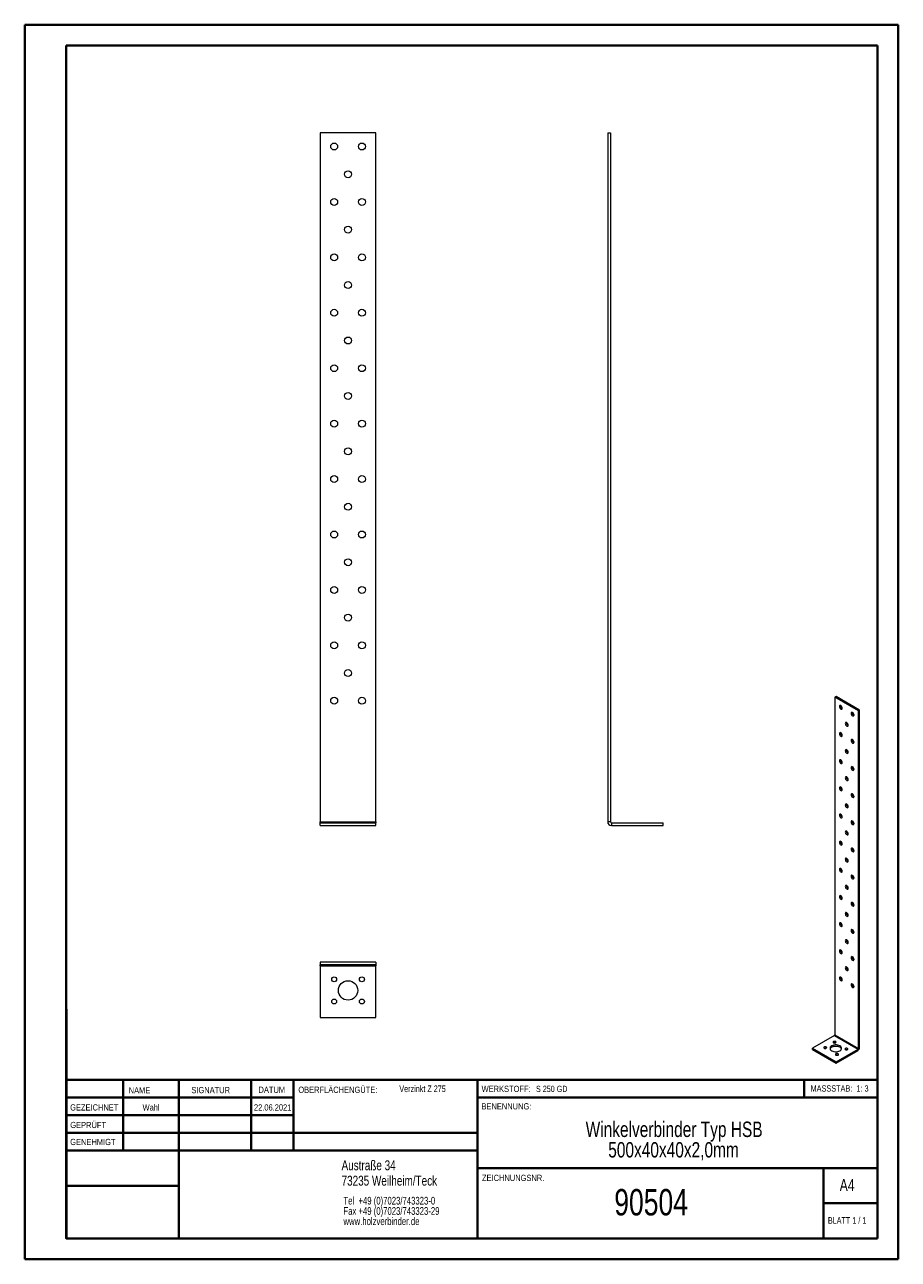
# Model space of a CAD drawing. Header units: millimetres. Extents: x 0 to 210, y 0 to 297.
import ezdxf

# ---------------------------------------------------------------- set-up
doc = ezdxf.new("R2010")
doc.units = ezdxf.units.MM
doc.styles.add('SLDTEXTSTYLE0', font='TXT', dxfattribs={"width": 0.75})
doc.styles.add('SLDTEXTSTYLE1', font='TXT', dxfattribs={"width": 0.681818})
doc.styles.add('SLDTEXTSTYLE2', font='TXT', dxfattribs={"width": 0.7})
doc.styles.add('SLDTEXTSTYLE3', font='TXT', dxfattribs={"width": 0.6875})

# ---------------------------------------------------------------- blocks, each defined once
blk = doc.blocks.new('SW_NOTE_0')
at = {"color": 0, "linetype": 'Continuous', "lineweight": 0, "char_height": 1.8521, "attachment_point": 1, "style": 'SLDTEXTSTYLE0'}
for s, insert in [('Tel  +49 (0)7023/743323-0', (0, 2.39)), ('Fax +49 (0)7023/743323-29', (0, -0.08)), ('www.holzverbinder.de', (0, -2.55))]:
    blk.add_mtext(s, dxfattribs=dict(at, insert=insert))
blk = doc.blocks.new('SW_NOTE_1')
at = {"color": 0, "linetype": 'Continuous', "lineweight": 0, "char_height": 3.7042, "attachment_point": 2, "style": 'SLDTEXTSTYLE0'}
for s, insert in [('Winkelverbinder Typ HSB', (28.82, 4.77)), ('500x40x40x2,0mm', (28.68, -0.16))]:
    blk.add_mtext(s, dxfattribs=dict(at, insert=insert))

msp = doc.modelspace()

# ---------------------------------------------------------------- linework, layer by layer
at = {"color": 7, "linetype": 'Continuous', "lineweight": 40}
for p, q in [((0.08, 0.21), (0.08, 297.21)), ((0.08, 297.21), (210.08, 297.21)), ((210.08, 0.21), (210.08, 297.21)), ((210.08, 292.21), (210.08, 297.21)), ((10.08, 292.21), (205.08, 292.21)), ((10.08, 5.21), (10.08, 292.21)), ((205.08, 5.21), (205.08, 292.21)), ((10.11, 60.37), (10.11, 5.12)), ((205.08, 43.37), (10.11, 43.37)), ((23.71, 43.37), (23.71, 26.37)), ((37.1, 43.37), (37.1, 5.12)), ((54.51, 43.37), (54.51, 26.37)), ((64.71, 26.37), (64.71, 43.37)), ((108.91, 43.37), (108.91, 5.12)), ((187.47, 39.12), (187.47, 43.37)), ((64.71, 39.1), (10.11, 39.1)), ((205.08, 39.12), (108.91, 39.12)), ((64.71, 34.87), (10.11, 34.87)), ((108.91, 30.62), (10.11, 30.62)), ((108.91, 26.37), (10.11, 26.37)), ((108.91, 22.12), (205.08, 22.12)), ((192.08, 5.21), (192.08, 22.21)), ((37.1, 17.87), (10.11, 17.87)), ((10.11, 13.71), (10.08, 13.71)), ((205.08, 13.71), (192.08, 13.71)), ((10.11, 9.46), (10.08, 9.46)), ((10.08, 5.21), (205.08, 5.21)), ((205.08, 5.21), (180.99, 5.21)), ((0.08, 0.21), (210.08, 0.21))]:
    msp.add_line(p, q, dxfattribs=at)
at = {"color": 7, "linetype": 'Continuous', "lineweight": 15}
for p, q in [((71.14, 271.24), (71.14, 105.49)), ((84.47, 271.24), (71.14, 271.24)), ((84.47, 105.49), (84.47, 271.24)), ((140.22, 271.24), (140.88, 271.24)), ((140.22, 271.24), (140.22, 105.49)), ((140.88, 271.24), (140.88, 105.49)), ((195.13, 135.6), (194.84, 135.44)), ((200.5, 132.17), (194.84, 135.44)), ((194.84, 135.44), (194.84, 54.23)), ((200.78, 132.34), (195.13, 135.6)), ((200.78, 132.34), (200.5, 132.17)), ((200.5, 50.96), (200.5, 132.17)), ((200.78, 51.13), (200.78, 132.34)), ((71.14, 105.49), (84.47, 105.49)), ((71.14, 105.24), (71.14, 105.49)), ((71.14, 104.58), (71.14, 105.24)), ((71.14, 105.24), (84.47, 105.24)), ((71.14, 104.58), (84.47, 104.58)), ((84.47, 105.49), (84.47, 105.24)), ((84.47, 104.58), (84.47, 105.24)), ((140.88, 105.49), (140.22, 105.49)), ((141.13, 105.24), (141.13, 104.58)), ((141.13, 105.24), (153.55, 105.24)), ((141.13, 104.58), (153.55, 104.58)), ((153.55, 104.58), (153.55, 105.24)), ((71.14, 71.73), (71.14, 71.07)), ((84.47, 71.73), (71.14, 71.73)), ((84.47, 71.73), (84.47, 71.07)), ((84.47, 71.07), (71.14, 71.07)), ((71.14, 70.82), (71.14, 71.07)), ((71.14, 70.82), (84.47, 70.82)), ((71.14, 70.82), (71.14, 58.4)), ((84.47, 71.07), (84.47, 70.82)), ((84.47, 58.4), (84.47, 70.82)), ((71.14, 58.4), (84.47, 58.4)), ((194.74, 54.05), (189.47, 51.01)), ((194.74, 54.05), (200.4, 50.78)), ((194.84, 54.23), (200.5, 50.96)), ((189.47, 50.68), (189.47, 51.01)), ((189.47, 51.01), (195.13, 47.74)), ((189.47, 50.68), (195.13, 47.42)), ((195.13, 47.74), (200.4, 50.78)), ((200.4, 50.46), (200.4, 50.78)), ((200.78, 51.13), (200.5, 50.96)), ((195.13, 47.42), (200.4, 50.46)), ((195.13, 47.42), (195.13, 47.74))]:
    msp.add_line(p, q, dxfattribs=at)
at = {"color": 7, "linetype": 'Continuous', "lineweight": 0}
for p, q in [((64.71, 39.12), (10.11, 39.12)), ((23.71, 5.21), (23.71, 5.12)), ((54.51, 5.21), (54.51, 5.12))]:
    msp.add_line(p, q, dxfattribs=at)
at = {"color": 7, "linetype": 'Continuous', "lineweight": 15, "flags": 128}
for points in [[(196.61, 132.78), (196.59, 132.96), (196.51, 133.13), (196.39, 133.29), (196.26, 133.4), (196.12, 133.44), (196.01, 133.42), (195.93, 133.33), (195.91, 133.19), (195.93, 133.02), (196.01, 132.84), (196.12, 132.69), (196.26, 132.58), (196.39, 132.53), (196.51, 132.56), (196.59, 132.64), (196.61, 132.78)], [(199.44, 131.15), (199.41, 131.32), (199.34, 131.5), (199.22, 131.65), (199.09, 131.76), (198.95, 131.81), (198.84, 131.79), (198.76, 131.7), (198.73, 131.56), (198.76, 131.39), (198.84, 131.21), (198.95, 131.06), (199.09, 130.95), (199.22, 130.9), (199.34, 130.92), (199.41, 131.01), (199.44, 131.15)], [(198.03, 128.7), (198, 128.87), (197.92, 129.05), (197.81, 129.2), (197.67, 129.31), (197.54, 129.36), (197.42, 129.34), (197.35, 129.25), (197.32, 129.11), (197.35, 128.94), (197.42, 128.76), (197.54, 128.61), (197.67, 128.5), (197.81, 128.45), (197.92, 128.47), (198, 128.56), (198.03, 128.7)], [(196.61, 126.25), (196.59, 126.42), (196.51, 126.6), (196.39, 126.75), (196.26, 126.86), (196.12, 126.91), (196.01, 126.89), (195.93, 126.8), (195.91, 126.66), (195.93, 126.49), (196.01, 126.31), (196.12, 126.16), (196.26, 126.05), (196.39, 126), (196.51, 126.02), (196.59, 126.11), (196.61, 126.25)], [(199.44, 124.62), (199.41, 124.79), (199.34, 124.97), (199.22, 125.12), (199.09, 125.23), (198.95, 125.28), (198.84, 125.26), (198.76, 125.17), (198.73, 125.03), (198.76, 124.86), (198.84, 124.68), (198.95, 124.52), (199.09, 124.41), (199.22, 124.37), (199.34, 124.39), (199.41, 124.48), (199.44, 124.62)], [(198.03, 122.17), (198, 122.34), (197.92, 122.52), (197.81, 122.67), (197.67, 122.78), (197.54, 122.83), (197.42, 122.81), (197.35, 122.72), (197.32, 122.58), (197.35, 122.41), (197.42, 122.23), (197.54, 122.07), (197.67, 121.97), (197.81, 121.92), (197.92, 121.94), (198, 122.03), (198.03, 122.17)], [(196.61, 119.72), (196.59, 119.89), (196.51, 120.07), (196.39, 120.22), (196.26, 120.33), (196.12, 120.38), (196.01, 120.36), (195.93, 120.27), (195.91, 120.13), (195.93, 119.96), (196.01, 119.78), (196.12, 119.62), (196.26, 119.52), (196.39, 119.47), (196.51, 119.49), (196.59, 119.58), (196.61, 119.72)], [(198.03, 115.64), (198, 115.81), (197.92, 115.99), (197.81, 116.14), (197.67, 116.25), (197.54, 116.3), (197.42, 116.27), (197.35, 116.19), (197.32, 116.05), (197.35, 115.87), (197.42, 115.7), (197.54, 115.54), (197.67, 115.43), (197.81, 115.39), (197.92, 115.41), (198, 115.5), (198.03, 115.64)], [(199.44, 118.09), (199.41, 118.26), (199.34, 118.44), (199.22, 118.59), (199.09, 118.7), (198.95, 118.75), (198.84, 118.72), (198.76, 118.64), (198.73, 118.49), (198.76, 118.32), (198.84, 118.15), (198.95, 117.99), (199.09, 117.88), (199.22, 117.84), (199.34, 117.86), (199.41, 117.95), (199.44, 118.09)], [(196.61, 113.19), (196.59, 113.36), (196.51, 113.54), (196.39, 113.69), (196.26, 113.8), (196.12, 113.85), (196.01, 113.82), (195.93, 113.74), (195.91, 113.6), (195.93, 113.42), (196.01, 113.25), (196.12, 113.09), (196.26, 112.98), (196.39, 112.94), (196.51, 112.96), (196.59, 113.05), (196.61, 113.19)], [(199.44, 111.55), (199.41, 111.73), (199.34, 111.9), (199.22, 112.06), (199.09, 112.17), (198.95, 112.21), (198.84, 112.19), (198.76, 112.1), (198.73, 111.96), (198.76, 111.79), (198.84, 111.61), (198.95, 111.46), (199.09, 111.35), (199.22, 111.3), (199.34, 111.33), (199.41, 111.41), (199.44, 111.55)], [(196.61, 106.65), (196.59, 106.83), (196.51, 107), (196.39, 107.16), (196.26, 107.27), (196.12, 107.31), (196.01, 107.29), (195.93, 107.2), (195.91, 107.06), (195.93, 106.89), (196.01, 106.71), (196.12, 106.56), (196.26, 106.45), (196.39, 106.4), (196.51, 106.43), (196.59, 106.51), (196.61, 106.65)], [(198.03, 109.1), (198, 109.28), (197.92, 109.45), (197.81, 109.61), (197.67, 109.72), (197.54, 109.76), (197.42, 109.74), (197.35, 109.65), (197.32, 109.51), (197.35, 109.34), (197.42, 109.16), (197.54, 109.01), (197.67, 108.9), (197.81, 108.85), (197.92, 108.88), (198, 108.96), (198.03, 109.1)], [(199.44, 105.02), (199.41, 105.19), (199.34, 105.37), (199.22, 105.53), (199.09, 105.63), (198.95, 105.68), (198.84, 105.66), (198.76, 105.57), (198.73, 105.43), (198.76, 105.26), (198.84, 105.08), (198.95, 104.93), (199.09, 104.82), (199.22, 104.77), (199.34, 104.79), (199.41, 104.88), (199.44, 105.02)], [(198.03, 102.57), (198, 102.74), (197.92, 102.92), (197.81, 103.08), (197.67, 103.18), (197.54, 103.23), (197.42, 103.21), (197.35, 103.12), (197.32, 102.98), (197.35, 102.81), (197.42, 102.63), (197.54, 102.48), (197.67, 102.37), (197.81, 102.32), (197.92, 102.34), (198, 102.43), (198.03, 102.57)], [(196.61, 100.12), (196.59, 100.29), (196.51, 100.47), (196.39, 100.63), (196.26, 100.73), (196.12, 100.78), (196.01, 100.76), (195.93, 100.67), (195.91, 100.53), (195.93, 100.36), (196.01, 100.18), (196.12, 100.03), (196.26, 99.92), (196.39, 99.87), (196.51, 99.89), (196.59, 99.98), (196.61, 100.12)], [(199.44, 98.49), (199.41, 98.66), (199.34, 98.84), (199.22, 98.99), (199.09, 99.1), (198.95, 99.15), (198.84, 99.13), (198.76, 99.04), (198.73, 98.9), (198.76, 98.73), (198.84, 98.55), (198.95, 98.39), (199.09, 98.29), (199.22, 98.24), (199.34, 98.26), (199.41, 98.35), (199.44, 98.49)], [(198.03, 96.04), (198, 96.21), (197.92, 96.39), (197.81, 96.54), (197.67, 96.65), (197.54, 96.7), (197.42, 96.68), (197.35, 96.59), (197.32, 96.45), (197.35, 96.28), (197.42, 96.1), (197.54, 95.94), (197.67, 95.84), (197.81, 95.79), (197.92, 95.81), (198, 95.9), (198.03, 96.04)], [(196.61, 93.59), (196.59, 93.76), (196.51, 93.94), (196.39, 94.09), (196.26, 94.2), (196.12, 94.25), (196.01, 94.23), (195.93, 94.14), (195.91, 94), (195.93, 93.83), (196.01, 93.65), (196.12, 93.5), (196.26, 93.39), (196.39, 93.34), (196.51, 93.36), (196.59, 93.45), (196.61, 93.59)], [(199.44, 91.96), (199.41, 92.13), (199.34, 92.31), (199.22, 92.46), (199.09, 92.57), (198.95, 92.62), (198.84, 92.59), (198.76, 92.51), (198.73, 92.37), (198.76, 92.19), (198.84, 92.02), (198.95, 91.86), (199.09, 91.75), (199.22, 91.71), (199.34, 91.73), (199.41, 91.82), (199.44, 91.96)], [(198.03, 89.51), (198, 89.68), (197.92, 89.86), (197.81, 90.01), (197.67, 90.12), (197.54, 90.17), (197.42, 90.14), (197.35, 90.06), (197.32, 89.92), (197.35, 89.74), (197.42, 89.57), (197.54, 89.41), (197.67, 89.3), (197.81, 89.26), (197.92, 89.28), (198, 89.37), (198.03, 89.51)], [(196.61, 87.06), (196.59, 87.23), (196.51, 87.41), (196.39, 87.56), (196.26, 87.67), (196.12, 87.72), (196.01, 87.69), (195.93, 87.61), (195.91, 87.47), (195.93, 87.29), (196.01, 87.12), (196.12, 86.96), (196.26, 86.85), (196.39, 86.81), (196.51, 86.83), (196.59, 86.92), (196.61, 87.06)], [(198.03, 82.98), (198, 83.15), (197.92, 83.32), (197.81, 83.48), (197.67, 83.59), (197.54, 83.63), (197.42, 83.61), (197.35, 83.52), (197.32, 83.38), (197.35, 83.21), (197.42, 83.03), (197.54, 82.88), (197.67, 82.77), (197.81, 82.72), (197.92, 82.75), (198, 82.83), (198.03, 82.98)], [(199.44, 85.42), (199.41, 85.6), (199.34, 85.77), (199.22, 85.93), (199.09, 86.04), (198.95, 86.08), (198.84, 86.06), (198.76, 85.97), (198.73, 85.83), (198.76, 85.66), (198.84, 85.48), (198.95, 85.33), (199.09, 85.22), (199.22, 85.17), (199.34, 85.2), (199.41, 85.28), (199.44, 85.42)], [(196.61, 80.53), (196.59, 80.7), (196.51, 80.87), (196.39, 81.03), (196.26, 81.14), (196.12, 81.18), (196.01, 81.16), (195.93, 81.07), (195.91, 80.93), (195.93, 80.76), (196.01, 80.59), (196.12, 80.43), (196.26, 80.32), (196.39, 80.27), (196.51, 80.3), (196.59, 80.38), (196.61, 80.53)], [(199.44, 78.89), (199.41, 79.06), (199.34, 79.24), (199.22, 79.4), (199.09, 79.51), (198.95, 79.55), (198.84, 79.53), (198.76, 79.44), (198.73, 79.3), (198.76, 79.13), (198.84, 78.95), (198.95, 78.8), (199.09, 78.69), (199.22, 78.64), (199.34, 78.66), (199.41, 78.75), (199.44, 78.89)], [(196.61, 73.99), (196.59, 74.16), (196.51, 74.34), (196.39, 74.5), (196.26, 74.61), (196.12, 74.65), (196.01, 74.63), (195.93, 74.54), (195.91, 74.4), (195.93, 74.23), (196.01, 74.05), (196.12, 73.9), (196.26, 73.79), (196.39, 73.74), (196.51, 73.76), (196.59, 73.85), (196.61, 73.99)], [(198.03, 76.44), (198, 76.61), (197.92, 76.79), (197.81, 76.95), (197.67, 77.06), (197.54, 77.1), (197.42, 77.08), (197.35, 76.99), (197.32, 76.85), (197.35, 76.68), (197.42, 76.5), (197.54, 76.35), (197.67, 76.24), (197.81, 76.19), (197.92, 76.21), (198, 76.3), (198.03, 76.44)], [(199.44, 72.36), (199.41, 72.53), (199.34, 72.71), (199.22, 72.86), (199.09, 72.97), (198.95, 73.02), (198.84, 73), (198.76, 72.91), (198.73, 72.77), (198.76, 72.6), (198.84, 72.42), (198.95, 72.27), (199.09, 72.16), (199.22, 72.11), (199.34, 72.13), (199.41, 72.22), (199.44, 72.36)], [(198.03, 69.91), (198, 70.08), (197.92, 70.26), (197.81, 70.41), (197.67, 70.52), (197.54, 70.57), (197.42, 70.55), (197.35, 70.46), (197.32, 70.32), (197.35, 70.15), (197.42, 69.97), (197.54, 69.82), (197.67, 69.71), (197.81, 69.66), (197.92, 69.68), (198, 69.77), (198.03, 69.91)], [(196.61, 67.46), (196.59, 67.63), (196.51, 67.81), (196.39, 67.96), (196.26, 68.07), (196.12, 68.12), (196.01, 68.1), (195.93, 68.01), (195.91, 67.87), (195.93, 67.7), (196.01, 67.52), (196.12, 67.37), (196.26, 67.26), (196.39, 67.21), (196.51, 67.23), (196.59, 67.32), (196.61, 67.46)], [(199.44, 65.83), (199.41, 66), (199.34, 66.18), (199.22, 66.33), (199.09, 66.44), (198.95, 66.49), (198.84, 66.47), (198.76, 66.38), (198.73, 66.24), (198.76, 66.06), (198.84, 65.89), (198.95, 65.73), (199.09, 65.62), (199.22, 65.58), (199.34, 65.6), (199.41, 65.69), (199.44, 65.83)], [(192.76, 50.98), (192.84, 51.05), (192.87, 51.13), (192.84, 51.21), (192.76, 51.28), (192.65, 51.32), (192.51, 51.34), (192.37, 51.32), (192.26, 51.28), (192.18, 51.21), (192.15, 51.13), (192.18, 51.05), (192.26, 50.98), (192.37, 50.94), (192.51, 50.92), (192.65, 50.94), (192.76, 50.98)], [(196.05, 50.4), (196.24, 50.54), (196.38, 50.7), (196.45, 50.88), (196.45, 51.06), (196.38, 51.23), (196.24, 51.4), (196.05, 51.54), (195.8, 51.65), (195.52, 51.73), (195.21, 51.77), (194.9, 51.77), (194.59, 51.73), (194.31, 51.65), (194.07, 51.54), (193.87, 51.4), (193.74, 51.23), (193.67, 51.06), (193.67, 50.88), (193.74, 50.7), (193.87, 50.54), (194.07, 50.4), (194.31, 50.28), (194.59, 50.2), (194.9, 50.16), (195.21, 50.16), (195.52, 50.2), (195.8, 50.28), (196.05, 50.4)], [(196.43, 50.8), (196.38, 50.91), (196.24, 51.07), (196.05, 51.21), (195.8, 51.32), (195.52, 51.4), (195.21, 51.44), (194.9, 51.44), (194.59, 51.4), (194.31, 51.32), (194.07, 51.21), (193.87, 51.07), (193.74, 50.91), (193.69, 50.8)], [(195.03, 52.29), (195.1, 52.36), (195.13, 52.44), (195.1, 52.52), (195.03, 52.58), (194.91, 52.63), (194.77, 52.64), (194.64, 52.63), (194.52, 52.58), (194.44, 52.52), (194.42, 52.44), (194.44, 52.36), (194.52, 52.29), (194.64, 52.25), (194.77, 52.23), (194.91, 52.25), (195.03, 52.29)], [(197.86, 50.66), (197.93, 50.72), (197.96, 50.8), (197.93, 50.88), (197.86, 50.95), (197.74, 50.99), (197.6, 51.01), (197.47, 50.99), (197.35, 50.95), (197.27, 50.88), (197.24, 50.8), (197.27, 50.72), (197.35, 50.66), (197.47, 50.61), (197.6, 50.6), (197.74, 50.61), (197.86, 50.66)], [(195.59, 49.35), (195.67, 49.42), (195.7, 49.5), (195.67, 49.58), (195.59, 49.64), (195.48, 49.69), (195.34, 49.7), (195.2, 49.69), (195.09, 49.64), (195.01, 49.58), (194.98, 49.5), (195.01, 49.42), (195.09, 49.35), (195.2, 49.31), (195.34, 49.29), (195.48, 49.31), (195.59, 49.35)]]:
    msp.add_lwpolyline(points, dxfattribs=at)
at = {"color": 7, "linetype": 'Continuous', "lineweight": 15}
for centre, radius in [((74.47, 267.91), 0.833), ((81.14, 267.91), 0.833), ((77.81, 261.24), 0.833), ((74.47, 254.58), 0.833), ((81.14, 254.58), 0.833), ((77.81, 247.91), 0.833), ((74.47, 241.24), 0.833), ((81.14, 241.24), 0.833), ((77.81, 234.58), 0.833), ((74.47, 227.91), 0.833), ((81.14, 227.91), 0.833), ((77.81, 221.24), 0.833), ((74.47, 214.58), 0.833), ((81.14, 214.58), 0.833), ((77.81, 207.91), 0.833), ((74.47, 201.24), 0.833), ((81.14, 201.24), 0.833), ((77.81, 194.58), 0.833), ((74.47, 187.91), 0.833), ((81.14, 187.91), 0.833), ((77.81, 181.24), 0.833), ((74.47, 174.58), 0.833), ((81.14, 174.58), 0.833), ((77.81, 167.91), 0.833), ((74.47, 161.24), 0.833), ((81.14, 161.24), 0.833), ((77.81, 154.58), 0.833), ((74.47, 147.91), 0.833), ((81.14, 147.91), 0.833), ((77.81, 141.24), 0.833), ((74.47, 134.58), 0.833), ((81.14, 134.58), 0.833), ((74.47, 67.57), 0.597), ((77.81, 64.9), 2.33), ((81.14, 67.57), 0.597), ((74.47, 62.23), 0.597), ((81.14, 62.23), 0.597)]:
    msp.add_circle(centre, radius, dxfattribs=at)
for centre, radius, start, end in [((196.88, 133.35), 0.694, 173.5768, 246.4179), ((199.71, 131.72), 0.694, 173.5768, 246.4179), ((198.3, 129.27), 0.694, 173.5768, 246.4179), ((196.88, 126.82), 0.694, 173.5768, 246.4179), ((199.71, 125.18), 0.694, 173.5768, 246.4179), ((198.3, 122.73), 0.694, 173.5768, 246.4179), ((196.88, 120.28), 0.694, 173.5768, 246.4179), ((198.3, 116.2), 0.694, 173.5768, 246.4179), ((199.71, 118.65), 0.694, 173.5768, 246.4179), ((196.88, 113.75), 0.694, 173.5768, 246.4179), ((199.71, 112.12), 0.694, 173.5768, 246.4179), ((196.88, 107.22), 0.694, 173.5768, 246.4179), ((198.3, 109.67), 0.694, 173.5768, 246.4179), ((141.13, 105.49), 0.912, 180, 270), ((141.13, 105.49), 0.246, 180, 270), ((199.71, 105.59), 0.694, 173.5768, 246.4179), ((198.3, 103.14), 0.694, 173.5768, 246.4179), ((196.88, 100.69), 0.694, 173.5768, 246.4179), ((199.71, 99.05), 0.694, 173.5768, 246.4179), ((198.3, 96.61), 0.694, 173.5768, 246.4179), ((196.88, 94.16), 0.694, 173.5768, 246.4179), ((199.71, 92.52), 0.694, 173.5768, 246.4179), ((198.3, 90.07), 0.694, 173.5768, 246.4179), ((196.88, 87.62), 0.694, 173.5768, 246.4179), ((198.3, 83.54), 0.694, 173.5768, 246.4179), ((199.71, 85.99), 0.694, 173.5768, 246.4179), ((196.88, 81.09), 0.694, 173.5768, 246.4179), ((199.71, 79.46), 0.694, 173.5768, 246.4179), ((196.88, 74.56), 0.694, 173.5768, 246.4179), ((198.3, 77.01), 0.694, 173.5768, 246.4179), ((199.71, 72.93), 0.694, 173.5768, 246.4179), ((198.3, 70.48), 0.694, 173.5768, 246.4179), ((196.88, 68.03), 0.694, 173.5768, 246.4179), ((199.71, 66.39), 0.694, 173.5768, 246.4179), ((194.62, 54.24), 0.226, 302.6055, 357.3945), ((192.51, 50.44), 0.567, 67.2381, 112.7619), ((194.77, 51.75), 0.567, 67.2381, 112.7619), ((197.6, 50.12), 0.567, 67.2381, 112.7619), ((199.94, 51.17), 0.841, 302.6055, 357.3945), ((200.28, 50.97), 0.226, 302.6055, 357.3945), ((195.34, 48.81), 0.567, 67.2381, 112.7619)]:
    msp.add_arc(centre, radius, start, end, dxfattribs=at)

# ---------------------------------------------------------------- block references
at = {"color": 7, "linetype": 'Continuous', "lineweight": 0}
for name, p in [('SW_NOTE_1', (127.37, 28.57)), ('SW_NOTE_0', (76.7, 12.85))]:
    msp.add_blockref(name, p, dxfattribs=at)

# ---------------------------------------------------------------- texts
for s, insert, char_height, attachment_point, style in [('NAME', (25.07, 41.62), 1.5, 1, 'SLDTEXTSTYLE0'), ('SIGNATUR', (40.14, 41.68), 1.5, 1, 'SLDTEXTSTYLE0'), ('DATUM', (56.28, 41.74), 1.5, 1, 'SLDTEXTSTYLE0'), ('OBERFLÄCHENGÜTE:', (65.86, 41.74), 1.5, 1, 'SLDTEXTSTYLE0'), ('Verzinkt Z 275', (90.14, 42.03), 1.5875, 1, 'SLDTEXTSTYLE0'), ('WERKSTOFF:', (109.91, 41.96), 1.5, 1, 'SLDTEXTSTYLE0'), ('S 250 GD', (122.99, 41.96), 1.5, 1, 'SLDTEXTSTYLE3'), ('MASSSTAB:  1: 3', (188.99, 42.07), 1.5, 1, 'SLDTEXTSTYLE2'), ('GEZEICHNET', (11, 37.51), 1.5, 1, 'SLDTEXTSTYLE0'), ('Wahl', (30.46, 37.5), 1.499, 2, 'SLDTEXTSTYLE0'), ('22.06.2021', (59.69, 37.5), 1.499, 2, 'SLDTEXTSTYLE0'), ('BENENNUNG:', (109.88, 37.77), 1.5, 1, 'SLDTEXTSTYLE0'), ('GEPRÜFT', (11.03, 33.28), 1.5, 1, 'SLDTEXTSTYLE0'), ('GENEHMIGT', (11.02, 29.19), 1.5, 1, 'SLDTEXTSTYLE0'), ('Austraße 34', (76.25, 24.02), 2.3813, 1, 'SLDTEXTSTYLE0'), ('73235 Weilheim/Teck', (76.25, 20.32), 2.3813, 1, 'SLDTEXTSTYLE0'), ('ZEICHNUNGSNR.', (110, 20.55), 1.5, 1, 'SLDTEXTSTYLE0'), ('A4', (196, 19.52), 2.91, 1, 'SLDTEXTSTYLE0'), ('90504', (150.66, 17.12), 6.35, 2, 'SLDTEXTSTYLE0'), ('BLATT 1 / 1', (193.16, 10.36), 1.5875, 1, 'SLDTEXTSTYLE1')]:
    msp.add_mtext(s, dxfattribs=dict(at, insert=insert, char_height=char_height, attachment_point=attachment_point, style=style))

doc.saveas('drawing.dxf')
